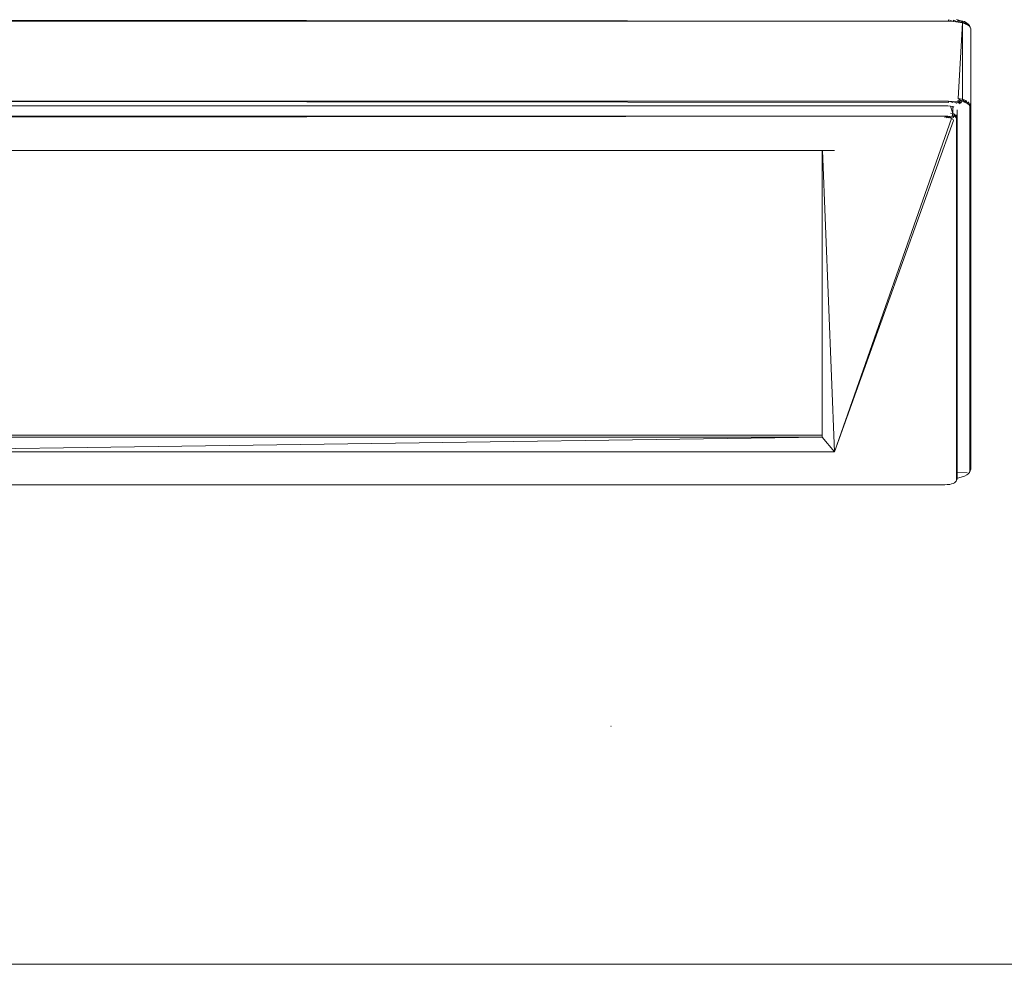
# Model space of a CAD drawing. Header units: millimetres. Extents: x 20872 to 297961, y -293704 to 213007.
# Tile 52 of 256: x 108869 to 109231, y -134888 to -134540. Entities that reach past the tile are written whole.
import ezdxf
from ezdxf.xclip import XClip

# ---------------------------------------------------------------- set-up
doc = ezdxf.new("R2010")
doc.units = ezdxf.units.MM
doc.header["$LTSCALE"] = 100
doc.header["$XCLIPFRAME"] = 2
doc.linetypes.add('ACAD_ISO10W100', pattern=[18, 12, -3, 0, -3])
for name, color, linetype in [('A--L$7--_stramien', 1, 'Continuous'), ('A--L73--_vaste keukenvoorzieningen', 8, 'Continuous'), ('A--T$1A-afwerking', 8, 'Continuous'), ('XREFS', 9, 'Continuous')]:
    doc.layers.add(name, color=color, linetype=linetype)

# ---------------------------------------------------------------- blocks, each defined once
blk = doc.blocks.new('catering')
at = {"layer": 'A--L73--_vaste keukenvoorzieningen', "lineweight": 5}
for points in [[(210458.3463, 32267.4123), (210448.8913, 32267.4233)], [(210448.8913, 32267.4123), (210458.3463, 32267.4123)], [(210458.3453, 32267.4233), (210458.3463, 32267.4123)], [(210458.3833, 32267.4103), (210458.3453, 32267.4233)], [(210458.3463, 32267.4123), (210458.3833, 32267.4103)], [(210458.4173, 32267.4064), (210458.3823, 32267.4213)], [(210458.3833, 32267.4103), (210458.3823, 32267.4213)], [(210458.3833, 32267.4103), (210458.4173, 32267.4064)], [(210458.4053, 32267.4243), (210458.4113, 32267.4223)], [(210458.4393, 32267.4163), (210458.4113, 32267.4223)], [(210458.4483, 32267.4003), (210458.4153, 32267.4173)], [(210458.4173, 32267.4064), (210458.4153, 32267.4173)], [(210458.4173, 32267.4064), (210458.4483, 32267.4003)], [(210458.4173, 32266.8433), (210458.4483, 32267.4003)], [(210458.4623, 32267.4093), (210458.4393, 32267.4163)], [(210458.4733, 32267.3913), (210458.4443, 32267.4113)], [(210458.4483, 32267.4003), (210458.4443, 32267.4113)], [(210458.4483, 32266.8374), (210458.4483, 32267.4003)], [(210458.4483, 32267.4003), (210458.4733, 32267.3913)], [(210458.4803, 32267.3993), (210458.4623, 32267.4093)], [(210458.4923, 32267.3813), (210458.4693, 32267.4023)], [(210458.4733, 32267.3913), (210458.4693, 32267.4023)], [(210458.4803, 32267.3993), (210458.4873, 32267.3923)], [(210458.4733, 32267.3913), (210458.4923, 32267.3813)], [(210458.4993, 32267.3813), (210458.4873, 32267.3923)], [(210458.5053, 32267.3693), (210458.4873, 32267.3923)], [(210458.4923, 32267.3813), (210458.4873, 32267.3923)], [(210458.5053, 32267.3693), (210458.4993, 32267.3813)], [(210458.5093, 32267.3563), (210458.5053, 32267.3693)], [(210458.5093, 32267.3563), (210458.5093, 32266.7933)], [(210458.3453, 32266.8243), (210448.8923, 32266.8243)], [(210448.8923, 32266.8243), (210458.3443, 32266.8143)], [(210458.3453, 32266.8243), (210458.3443, 32266.8143)], [(210458.3803, 32266.8223), (210458.3453, 32266.8243)], [(210458.3453, 32266.8243), (210458.3773, 32266.8133)], [(210458.3773, 32266.8133), (210458.3803, 32266.8223)], [(210458.4113, 32266.8183), (210458.3803, 32266.8223)], [(210458.3803, 32266.8223), (210458.4053, 32266.8093)], [(210458.4053, 32266.8093), (210458.4113, 32266.8183)], [(210458.4393, 32266.8123), (210458.4113, 32266.8183)], [(210458.4113, 32266.8183), (210458.4303, 32266.8043)], [(210458.4153, 32266.8293), (210458.4393, 32266.8123)], [(210458.4153, 32266.8293), (210458.4443, 32266.8233)], [(210458.4483, 32266.8374), (210458.4173, 32266.8433)], [(210458.4173, 32266.8433), (210458.4443, 32266.8233)], [(210458.4393, 32266.8123), (210458.4443, 32266.8233)], [(210458.4443, 32266.8233), (210458.4483, 32266.8374)], [(210458.4443, 32266.8233), (210458.4693, 32266.8143)], [(210458.4733, 32266.8283), (210458.4483, 32266.8374)], [(210458.4483, 32266.8374), (210458.4693, 32266.8143)], [(210458.4693, 32266.8143), (210458.4733, 32266.8283)], [(210458.4693, 32266.8143), (210458.4873, 32266.8043)], [(210458.4733, 32266.8283), (210458.4873, 32266.8043)], [(210458.4873, 32266.8043), (210458.4923, 32266.8183)], [(210458.4923, 32266.8183), (210458.4993, 32266.7933)], [(210448.9163, 32266.7903), (210458.3213, 32266.7903)], [(210458.3213, 32266.7903), (210458.3413, 32266.7893)], [(210458.3413, 32266.7893), (210458.3603, 32266.7863)], [(210458.3603, 32266.7863), (210458.3773, 32266.7323)], [(210458.3603, 32266.7863), (210458.3773, 32266.7834)], [(210458.3773, 32266.7323), (210458.3773, 32266.7834)], [(210458.3773, 32266.7834), (210458.3853, 32266.7803)], [(210458.4103, 32266.7593), (210458.4103, 32266.7083)], [(210458.4873, 32266.8043), (210458.4993, 32266.7933)], [(210458.4993, 32266.7933), (210458.5053, 32266.8063)], [(210458.4993, 32266.7933), (210458.5033, 32266.7814)], [(210458.5053, 32266.8063), (210458.5033, 32266.7814)], [(210458.5093, 32266.7933), (210458.5033, 32264.1023)], [(210458.5033, 32266.7814), (210458.5093, 32266.7933)], [(210458.5033, 32266.7814), (210458.5033, 32264.1023)], [(210458.5093, 32266.7933), (210458.5093, 32264.1143)], [(210448.9163, 32266.7133), (210458.3203, 32266.7133)], [(210458.3203, 32266.7133), (210448.9173, 32266.7033)], [(210457.5053, 32264.2423), (210458.3683, 32266.6953)], [(210458.3813, 32266.6823), (210457.5053, 32264.2423)], [(210458.3193, 32266.7033), (210458.3203, 32266.7133)], [(210458.3383, 32266.7133), (210458.3203, 32266.7133)], [(210458.3203, 32266.7133), (210458.3353, 32266.7023)], [(210458.3353, 32266.7023), (210458.3383, 32266.7133)], [(210458.3543, 32266.7113), (210458.3383, 32266.7133)], [(210458.3383, 32266.7133), (210458.3483, 32266.7013)], [(210458.3483, 32266.7013), (210458.3543, 32266.7113)], [(210458.3683, 32266.7083), (210458.3543, 32266.7113)], [(210458.3543, 32266.7113), (210458.3593, 32266.6993)], [(210458.3593, 32266.6993), (210458.3683, 32266.7083)], [(210458.3773, 32266.7323), (210458.3603, 32266.7363)], [(210458.3863, 32266.7133), (210458.3683, 32266.7083)], [(210458.3683, 32266.7083), (210458.3803, 32266.7043)], [(210458.3683, 32266.6953), (210458.3763, 32266.6913)], [(210458.3733, 32266.7183), (210458.3773, 32266.7323)], [(210458.3913, 32266.7273), (210458.3733, 32266.7183)], [(210458.3733, 32266.7183), (210458.3863, 32266.7133)], [(210458.3763, 32266.6913), (210458.3803, 32266.6873)], [(210458.3913, 32266.7273), (210458.3773, 32266.7323)], [(210458.3803, 32266.7043), (210458.3863, 32266.7133)], [(210458.3803, 32266.6873), (210458.3813, 32266.6823)], [(210458.3863, 32266.7133), (210458.3913, 32266.7273)], [(210458.3863, 32266.7133), (210458.3963, 32266.7083)], [(210458.3913, 32266.7273), (210458.3963, 32266.7083)], [(210458.3963, 32266.7083), (210458.4013, 32266.7223)], [(210458.3963, 32266.7083), (210458.4023, 32266.7023)], [(210458.4013, 32266.7223), (210458.4023, 32266.7023)], [(210458.4023, 32266.7023), (210458.4083, 32266.7153)], [(210458.4023, 32266.7023), (210458.4043, 32266.6953)], [(210458.4083, 32266.7153), (210458.4043, 32266.6953)], [(210458.4043, 32266.6953), (210458.4103, 32266.7083)], [(210458.4103, 32264.0463), (210458.4043, 32266.6953)], [(210458.4043, 32266.6953), (210458.4043, 32264.0333)], [(210458.4103, 32266.7083), (210458.4103, 32264.0463)], [(210449.7313, 32266.4613), (210457.5053, 32266.4613)], [(210457.4163, 32266.4613), (210457.4163, 32264.3493)], [(210457.5053, 32264.2423), (210457.4173, 32266.4613)], [(210457.4163, 32264.3493), (210449.7313, 32264.2423)], [(210457.4163, 32264.3643), (210449.8212, 32264.3643)], [(210457.4163, 32264.3493), (210449.8212, 32264.3493)], [(210457.4163, 32264.3493), (210457.5053, 32264.2423)], [(210449.7313, 32264.2423), (210457.5053, 32264.2423)], [(210458.4103, 32264.0913), (210458.4823, 32264.0893)], [(210458.4623, 32264.0623), (210458.4393, 32264.0543)], [(210458.4803, 32264.0713), (210458.4623, 32264.0623)], [(210458.4873, 32264.0783), (210458.4803, 32264.0713)], [(210458.4993, 32264.0893), (210458.4873, 32264.0783)], [(210458.5093, 32264.1143), (210458.4993, 32264.0893)], [(210458.5033, 32264.1023), (210458.4993, 32264.0893)], [(210458.4993, 32264.0893), (210458.5053, 32264.1013)], [(210458.5033, 32264.1023), (210458.5093, 32264.1143)], [(210458.5093, 32264.1143), (210458.5053, 32264.1013)], [(210458.3193, 32263.9993), (210448.9173, 32263.9993)], [(210458.3353, 32264.0003), (210458.3193, 32263.9993)], [(210458.3483, 32264.0013), (210458.3353, 32264.0003)], [(210458.3543, 32264.0023), (210458.3483, 32264.0013)], [(210458.3683, 32264.0053), (210458.3543, 32264.0023)], [(210458.3803, 32264.0093), (210458.3683, 32264.0053)], [(210458.3893, 32264.0143), (210458.3803, 32264.0093)], [(210458.3963, 32264.0203), (210458.3893, 32264.0143)], [(210458.4023, 32264.0263), (210458.3963, 32264.0203)], [(210458.4103, 32264.0463), (210458.4023, 32264.0263)], [(210458.4023, 32264.0263), (210458.4083, 32264.0393)], [(210458.4043, 32264.0333), (210458.4023, 32264.0263)], [(210458.4043, 32264.0333), (210458.4103, 32264.0463)], [(210458.4103, 32264.0463), (210458.4083, 32264.0393)], [(210458.4113, 32264.0483), (210458.4103, 32264.0473)], [(210458.4393, 32264.0543), (210458.4113, 32264.0483)], [(210438.6442, 32260.4683), (210468.6443, 32260.4683)], [(210438.6442, 32260.4683), (210468.6443, 32260.4683)]]:
    blk.add_lwpolyline(points, dxfattribs=at)
blk = doc.blocks.new('stramienlijnen_1')
at = {"layer": 'A--L$7--_stramien', "color": 1, "linetype": 'ACAD_ISO10W100', "lineweight": -3}
blk.add_line((57184.48, 15200), (138184.48, 15200), dxfattribs=at)
blk = doc.blocks.new('2016-02-04 100 begane grond bestaand')
at = {"layer": 'A--L$7--_stramien'}
blk.add_blockref('stramienlijnen_1', (0, 0), dxfattribs=at)
at = {"layer": 'A--T$1A-afwerking', "xscale": 49.99992073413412, "yscale": 49.99992073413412, "zscale": 49.99992073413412}
blk.add_blockref('catering', (-10413689, -1597908.57), dxfattribs=at)

msp = doc.modelspace()

# ---------------------------------------------------------------- block references
at = {"layer": 'XREFS'}
ref = msp.add_blockref('2016-02-04 100 begane grond bestaand', (-1, -150000.38), dxfattribs=at)
XClip(ref).set_block_clipping_path([(116767.0762143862, 29769.3836009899), (164491.5066313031, 13442.9004429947), (179861.076214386, 13442.9004429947), (179861.076214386, -11696.8579780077), (20873.0762143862, -11696.8579780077), (20873.0762143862, 82263.1420219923), (116767.0762143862, 82263.1420219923)])

doc.saveas('drawing.dxf')
